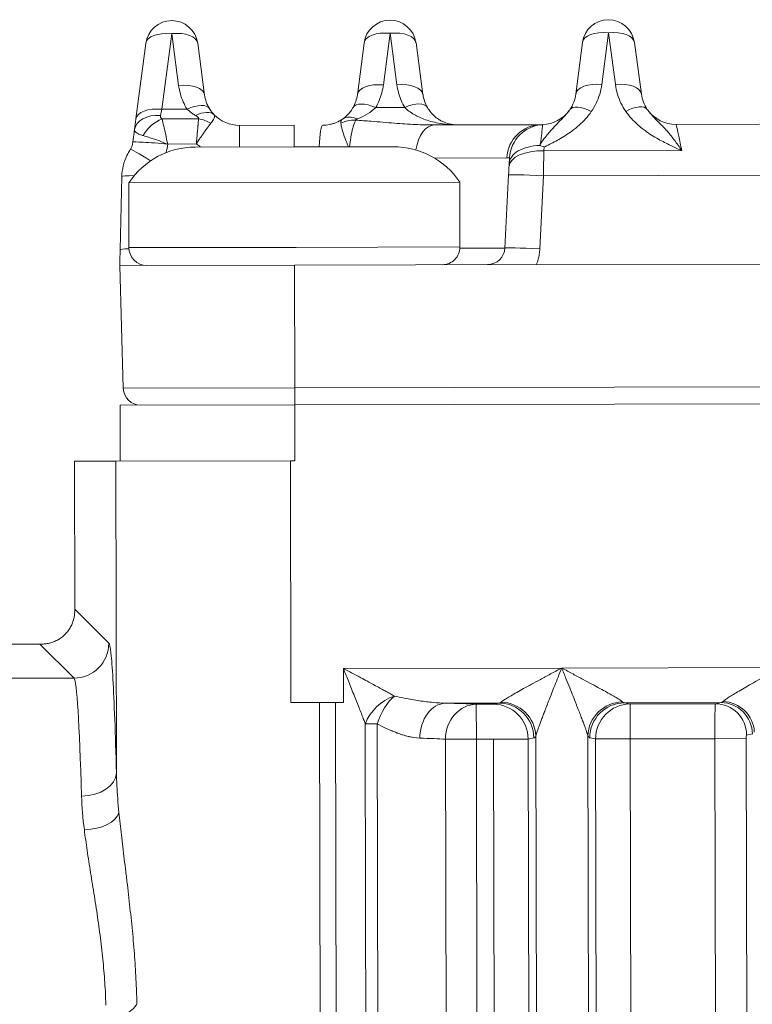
# Model space of a CAD drawing. Header units: inches. Extents: x 1 to 669, y 0 to 417.
# Tile 244 of 256: x 320.657 to 321.44, y 289.222 to 290.275. Entities that reach past the tile are written whole.
import ezdxf

# ---------------------------------------------------------------- set-up
doc = ezdxf.new("R2010")
doc.units = ezdxf.units.IN
doc.header["$LTSCALE"] = 12
doc.header["$MEASUREMENT"] = 0
doc.layers.get('0').update_dxf_attribs({"linetype": 'CONTINUOUS'})
doc.layers.add('X', color=1, linetype='CONTINUOUS')

# ---------------------------------------------------------------- blocks, each defined once
blk = doc.blocks.new('GASTRAIN RIGHT')
at = {"layer": 'X', "lineweight": 0}
for p, q in [((300.2262, 302.8374), (300.2367, 302.9182)), ((300.2367, 302.9182), (300.244, 302.8629)), ((300.4631, 302.8634), (300.4702, 302.9187)), ((300.4702, 302.9187), (300.4776, 302.8634)), ((300.6966, 302.8639), (300.7038, 302.9191)), ((300.7038, 302.9191), (300.7112, 302.8639)), ((300.2089, 302.9078), (300.1984, 302.827)), ((300.2719, 302.8526), (300.2645, 302.9079)), ((300.4425, 302.9082), (300.4353, 302.853)), ((300.5054, 302.8531), (300.498, 302.9084)), ((300.676, 302.9087), (300.6689, 302.8535)), ((300.739, 302.8536), (300.7316, 302.9088)), ((300.2262, 302.8374), (300.2531, 302.8375)), ((300.4549, 302.8392), (300.4859, 302.8393)), ((300.2264, 302.827), (300.2654, 302.8271)), ((300.197, 302.8157), (300.1952, 302.8022)), ((300.309, 302.8202), (300.3677, 302.8203)), ((300.309, 302.8202), (300.309, 302.797)), ((300.3677, 302.7971), (300.3677, 302.8203)), ((300.6319, 302.8209), (300.5179, 302.8207)), ((300.7761, 302.8212), (300.8654, 302.8214)), ((300.2631, 302.8005), (300.2324, 302.8)), ((300.2617, 302.7969), (300.3677, 302.7971)), ((300.3677, 302.7971), (300.4737, 302.7973)), ((300.635, 302.7971), (300.6347, 302.7929)), ((300.7823, 302.7932), (300.6347, 302.7929)), ((300.5951, 302.7854), (300.5177, 302.7852)), ((300.5975, 302.7761), (300.5976, 302.7791)), ((302.3061, 302.7698), (300.6343, 302.7663)), ((300.1834, 302.7654), (300.1815, 302.6872)), ((300.1908, 302.7588), (300.5448, 302.7595)), ((300.1908, 302.7588), (300.1909, 302.6895)), ((300.5448, 302.7595), (300.545, 302.6902)), ((300.597, 302.7672), (300.5931, 302.689)), ((300.6304, 302.6881), (300.6343, 302.7663)), ((300.1909, 302.6895), (300.3698, 302.6898)), ((300.3698, 302.6898), (300.545, 302.6902)), ((300.5931, 302.689), (300.5449, 302.6889)), ((302.3517, 302.675), (300.6267, 302.6714)), ((300.1811, 302.6705), (300.368, 302.6709)), ((300.1811, 302.6705), (300.1848, 302.5392)), ((300.1811, 302.6705), (300.1811, 302.6705)), ((300.6267, 302.6714), (300.368, 302.6709)), ((300.3682, 302.5396), (300.368, 302.6709)), ((304.778, 302.5488), (300.3682, 302.5396)), ((300.1848, 302.5392), (300.3682, 302.5396)), ((300.3683, 302.5214), (300.3682, 302.5396)), ((304.778, 302.5306), (300.3683, 302.5214)), ((300.1814, 302.521), (300.3683, 302.5214)), ((300.1816, 302.4612), (300.1814, 302.521)), ((300.3683, 302.5214), (300.3684, 302.4616)), ((300.1768, 302.4612), (300.1326, 302.4611)), ((300.1326, 302.4611), (300.133, 302.3031)), ((300.1768, 302.4612), (300.3636, 302.4616)), ((300.1775, 302.1278), (300.1768, 302.4612)), ((300.3641, 302.2031), (300.3636, 302.4616)), ((300.1695, 302.2667), (300.133, 302.3031)), ((299.5713, 302.2646), (300.0957, 302.2656)), ((300.0957, 302.2656), (300.1322, 302.2293)), ((300.6538, 302.2401), (300.4203, 302.2396)), ((300.4203, 302.2396), (300.4203, 302.2032)), ((300.6538, 302.2401), (300.8874, 302.2406)), ((299.2602, 302.2274), (300.1322, 302.2293)), ((300.3641, 302.2031), (300.4203, 302.2032)), ((300.3962, 301.4516), (300.3946, 302.2031)), ((300.4119, 302.2032), (300.4135, 301.4517)), ((300.5295, 302.2025), (300.587, 302.2026)), ((300.5808, 302.2014), (300.5624, 302.2013)), ((300.5624, 302.2013), (300.5625, 302.164)), ((300.587, 302.2026), (300.5808, 302.2014)), ((300.7208, 302.2029), (300.8243, 302.2031)), ((300.727, 302.2017), (300.7208, 302.2029)), ((300.8181, 302.2019), (300.727, 302.2017)), ((300.7271, 302.1643), (300.727, 302.2017)), ((300.8243, 302.2031), (300.8181, 302.2019)), ((300.4441, 301.9801), (300.4437, 302.1804)), ((300.4579, 301.4513), (300.4564, 302.1804)), ((300.8577, 302.1696), (300.8515, 302.1683)), ((300.5625, 302.164), (300.5295, 302.1639)), ((300.5295, 302.1639), (300.531, 301.4499)), ((300.5809, 302.164), (300.5625, 302.164)), ((300.5625, 302.164), (300.564, 301.4489)), ((300.6179, 302.1641), (300.5809, 302.164)), ((300.5809, 302.164), (300.5835, 300.9297)), ((300.6241, 302.1653), (300.6179, 302.1641)), ((300.6179, 302.1641), (300.6205, 300.9298)), ((300.6374, 296.8296), (300.6262, 302.1675)), ((300.6929, 296.8297), (300.6818, 302.1676)), ((300.69, 302.1643), (300.6839, 302.1655)), ((300.7003, 297.2705), (300.69, 302.1643)), ((300.7271, 302.1643), (300.69, 302.1643)), ((300.8177, 302.1645), (300.7271, 302.1643)), ((300.7271, 302.1643), (300.7371, 297.35)), ((300.8511, 302.1646), (300.8177, 302.1645)), ((300.8177, 302.1645), (300.8278, 297.3497)), ((300.8511, 302.1646), (300.8611, 297.3498)), ((300.4453, 301.4519), (300.4441, 301.9801))]:
    blk.add_line(p, q, dxfattribs=at)
for centre, radius, start, end in [((300.2367, 302.9042), 0.028, 90.1199, 172.6199), ((300.2367, 302.9042), 0.028, 7.6199, 90.1199), ((300.4702, 302.9046), 0.028, 90.1199, 172.6199), ((300.4702, 302.9046), 0.028, 7.6199, 90.1199), ((300.7038, 302.9051), 0.028, 7.6199, 172.6199), ((300.6318, 302.8583), 0.0374, 272.652, 323.7523), ((300.776, 302.8586), 0.0374, 216.4876, 270.1199), ((300.2619, 302.7115), 0.0854, 90.1199, 146.3709), ((300.4739, 302.7119), 0.0854, 33.8689, 90.1199), ((300.2099, 302.6895), 0.019, 180.1199, 270.1199), ((300.526, 302.6902), 0.019, 270.1199, 0.1199), ((300.2035, 302.5397), 0.0187, 181.6199, 270.1199)]:
    blk.add_arc(centre, radius, start, end, dxfattribs=at)
for centre, major_axis, ratio, start_param, end_param in [((300.2367, 302.9042), (-0.0278, 0.0036), 0.496782, -1.505487, 0), ((300.2367, 302.9042), (0.0278, 0.0037), 0.496782, 0, 1.505487), ((300.4702, 302.9046), (-0.0278, 0.0036), 0.496782, -1.505487, 0), ((300.4702, 302.9046), (0.0278, 0.0037), 0.496782, 0, 1.505487), ((300.7038, 302.9051), (-0.0278, 0.0036), 0.496782, -1.505487, 0), ((300.7038, 302.9051), (0.0278, 0.0037), 0.496782, 0, 1.505487), ((300.4631, 302.8494), (-0.0278, 0.0036), 0.496782, -1.505487, 0), ((300.4776, 302.8494), (0.0278, 0.0037), 0.496782, 0, 1.505487), ((300.6967, 302.8499), (-0.0278, 0.0036), 0.496782, -1.505487, 0.000002), ((300.2531, 302.8235), (0.0239, 0.0146), 0.442209, -0.000018, 1.307601), ((300.3943, 302.8601), (-0.0695, 0.0023), 0.571092, 2.216897, 2.647786), ((300.6855, 302.821), (-0.023, 0.016), 0.428187, -1.281229, -0.000007), ((300.2028, 302.8604), (-0.0087, -0.0673), 0.000672, -1.050972, -0.843334), ((300.2655, 302.8057), (-0.0262, 0.01), 0.741827, -1.795809, -1.292456), ((300.3984, 302.783), (-0.0001, 0.0374), 0.114594, 0.000002, 1.182945), ((300.632, 302.7835), (-0.0001, 0.0374), 0.98767, -0.000003, 1.518436), ((300.6353, 302.7836), (-0.032, -0.0193), 1, -2.067377, -0.593157), ((300.2238, 302.7742), (-0.0314, 0.0203), 0.043908, -1.229392, 0.00002), ((300.6348, 302.7742), (-0.0373, 0.0019), 0.499486, -1.544627, -0.000129), ((300.6356, 302.7763), (-0.0387, 0.0202), 0.427006, -1.336071, -1.221858), ((300.6343, 302.7648), (-0.0008, -0.056), 0.000525, -2.094306, -1.59688), ((300.2394, 302.764), (-0.0561, 0), 0.999848, -0.44141, -0.023091), ((300.597, 302.7667), (-0.0009, -0.0187), 0.001171, -1.831797, -1.596472), ((300.2208, 302.7645), (-0.0374, 0.0009), 0.052318, -0.865899, 0), ((300.2189, 302.6863), (-0.0374, 0.0009), 0.052318, -0.724817, 0), ((300.6304, 302.6872), (-0.0373, 0.0019), 0.026141, -1.569426, 0), ((300.1143, 302.2844), (-0.0416, -0.0099), 0.3822, -5.265415, -5.169894), ((300.3641, 302.1982), (-0.1868, -0.0004), 0.026177, -1.734845, -1.570797), ((300.4007, 302.2041), (0.0374, 0.0001), 0.026177, -1.734843, -1.266199), ((300.4203, 302.2025), (-0.028, -0.0001), 0.026169, -1.570794, -1.266211), ((300.3639, 302.1982), (-0.2245, -0.0005), 0.026217, -2.656138, -2.400365), ((300.587, 302.1653), (-0.0074, 0.0366), 0.991111, -1.765433, -0.198062), ((300.5891, 302.1674), (-0.033, 0.0175), 0.96313, -2.635144, -1.095538), ((300.7209, 302.1655), (0.0072, 0.0367), 0.991111, 0.198055, 1.765434), ((300.8182, 302.1683), (-0.0066, 0.033), 0.991111, -1.765434, -0.198055), ((300.8264, 302.1716), (-0.0299, 0.0155), 0.961737, -2.645113, -1.106254), ((300.4749, 302.1802), (-0.0374, 0.0001), 0.005121, -1.054392, -0.58596)]:
    blk.add_ellipse(centre, major_axis=major_axis, ratio=ratio, start_param=start_param, end_param=end_param, dxfattribs=at)
at = {"layer": 'X', "lineweight": 0, "extrusion": (-2.25813e-16, -4.72406e-19, -1)}
blk.add_ellipse((300.2441, 302.8489), major_axis=(0.0278, 0.0037), ratio=0.496782, start_param=-1.505487, end_param=0, dxfattribs=at)
at = {"layer": 'X', "lineweight": 0, "extrusion": (-2.25813e-16, -4.72408e-19, -1)}
blk.add_ellipse((300.7112, 302.8499), major_axis=(0.0278, 0.0037), ratio=0.496782, start_param=-1.505487, end_param=-0.000004, dxfattribs=at)
at = {"layer": 'X', "lineweight": 0, "extrusion": (-2.22769e-16, -1.45036e-18, -1)}
blk.add_ellipse((300.5427, 302.858), major_axis=(-0.0369, 0.0071), ratio=0.994225, start_param=-0.714168, end_param=-0.322233, dxfattribs=at)
at = {"layer": 'X', "lineweight": 0, "extrusion": (-2.22864e-16, -1.25262e-18, -1)}
blk.add_ellipse((300.3091, 302.8575), major_axis=(-0.037, 0.0065), ratio=0.994909, start_param=-0.71914, end_param=-0.303808, dxfattribs=at)
at = {"layer": 'X', "lineweight": 0, "extrusion": (-2.22849e-16, 1.58434e-19, -1)}
blk.add_ellipse((300.3979, 302.8577), major_axis=(-0.0374, -0.0042), ratio=0.993674, start_param=-2.90302, end_param=-2.511503, dxfattribs=at)
at = {"layer": 'X', "lineweight": 0, "extrusion": (-1.67543e-16, 9.62696e-17, -1)}
blk.add_ellipse((300.4549, 302.8252), major_axis=(-0.0243, 0.014), ratio=0.447219, start_param=0.000006, end_param=1.318173, dxfattribs=at)
at = {"layer": 'X', "lineweight": 0, "extrusion": (-2.07589e-16, -4.5602e-19, -1)}
blk.add_ellipse((300.4859, 302.8253), major_axis=(0.0242, 0.0141), ratio=0.447203, start_param=-1.318167, end_param=0.000007, dxfattribs=at)
at = {"layer": 'X', "lineweight": 0, "extrusion": (-2.19181e-16, 2.83891e-17, -1)}
blk.add_ellipse((300.2262, 302.8234), major_axis=(-0.0278, 0.0036), ratio=0.496782, start_param=-0.000001, end_param=1.505487, dxfattribs=at)
at = {"layer": 'X', "lineweight": 0, "extrusion": (0, 0, -1)}
for centre, major_axis, ratio, start_param, end_param in [((300.2305, 302.8567), (0.0088, 0.0392), 0.000011, -2.289993, -2.083478), ((300.597, 302.7667), (0.0009, 0.0187), 0.001176, -1.310405, -1.049079), ((300.1143, 302.2844), (0.0097, 0.0416), 0.3822, -5.265415, -5.169894), ((300.1327, 301.8631), (-0.0008, 0.3662), 0.028857, 0.026173, 0.856233), ((300.7205, 302.223), (-0.0006, 0.0201), 0.35619, -3.095959, -2.801803), ((300.6237, 302.2411), (0.0002, -0.0758), 0.130502, -0.239802, -0.025589), ((300.684, 302.2413), (0.0002, -0.0758), 0.130526, 0.025672, 0.239795)]:
    blk.add_ellipse(centre, major_axis=major_axis, ratio=ratio, start_param=start_param, end_param=end_param, dxfattribs=at)
at = {"layer": 'X', "lineweight": 0, "extrusion": (-2.16817e-16, -4.15371e-19, -1)}
blk.add_ellipse((300.7224, 302.8211), major_axis=(0.023, 0.0161), ratio=0.428191, start_param=-1.280989, end_param=-0.000024, dxfattribs=at)
at = {"layer": 'X', "lineweight": 0, "extrusion": (-2.19184e-16, 2.83795e-17, -1)}
blk.add_ellipse((300.2248, 302.8121), major_axis=(-0.0278, 0.0036), ratio=0.665025, start_param=-0.000033, end_param=1.48346, dxfattribs=at)
at = {"layer": 'X', "lineweight": 0, "extrusion": (-1.79965e-16, -5.0028e-17, -1)}
blk.add_ellipse((300.2264, 302.8056), major_axis=(0.0205, 0.0191), ratio=0.655763, start_param=-2.027007, end_param=-1.023213, dxfattribs=at)
at = {"layer": 'X', "lineweight": 0, "extrusion": (-2.24584e-16, -3.90809e-18, -1)}
blk.add_ellipse((300.4334, 302.8018), major_axis=(0.0275, -0.0056), ratio=0.851805, start_param=-2.346317, end_param=-1.745127, dxfattribs=at)
at = {"layer": 'X', "lineweight": 0, "extrusion": (-2.31447e-16, -5.87539e-18, -1)}
blk.add_ellipse((300.4352, 302.8038), major_axis=(-0.0158, 0.0231), ratio=0.63699, start_param=-0.000084, end_param=0.818788, dxfattribs=at)
at = {"layer": 'X', "lineweight": 0, "extrusion": (-1.81943e-16, -1.84186e-17, -1)}
blk.add_ellipse((300.518, 302.7833), major_axis=(-0.0001, 0.0374), ratio=0.56169, start_param=-1.281817, end_param=-0.000002, dxfattribs=at)
at = {"layer": 'X', "lineweight": 0, "extrusion": (-2.22932e-16, 5.58606e-18, -1)}
blk.add_ellipse((300.1763, 302.8046), major_axis=(0.0191, 0), ratio=0.98789, start_param=0.125273, end_param=0.566538, dxfattribs=at)
at = {"layer": 'X', "lineweight": 0, "extrusion": (-2.22296e-16, 1.11705e-17, -1)}
blk.add_ellipse((300.6343, 302.7653), major_axis=(-0.0373, 0.0019), ratio=0.026141, start_param=-0.000002, end_param=1.569474, dxfattribs=at)
at = {"layer": 'X', "lineweight": 0, "extrusion": (-2.22571e-16, -5.61085e-18, -1)}
blk.add_ellipse((300.5744, 302.69), major_axis=(-0.0125, 0.0139), ratio=0.999854, start_param=-3.932042, end_param=-2.413913, dxfattribs=at)
at = {"layer": 'X', "lineweight": 0, "extrusion": (-2.22858e-16, 8.09854e-32, -1)}
blk.add_ellipse((300.5744, 302.69), major_axis=(0, -0.0187), ratio=0.000026, start_param=0, end_param=0.000105, dxfattribs=at)
at = {"layer": 'X', "lineweight": 0, "extrusion": (-2.23468e-16, -3.25723e-19, -1)}
blk.add_ellipse((300.1321, 302.2666), major_axis=(-0.0249, -0.0278), ratio=0.999386, start_param=-2.302919, end_param=-0.73283, dxfattribs=at)
at = {"layer": 'X', "lineweight": 0, "extrusion": (-2.22771e-16, -3.18872e-17, -1)}
blk.add_ellipse((300.4749, 302.1805), major_axis=(0.0282, 0.0245), ratio=0.701954, start_param=-2.252746, end_param=-1.02522, dxfattribs=at)
at = {"layer": 'X', "lineweight": 0, "extrusion": (-3.76287e-16, 4.87586e-17, -1)}
blk.add_ellipse((300.4749, 302.1805), major_axis=(0.0149, 0.0343), ratio=0.461494, start_param=-1.769489, end_param=-0.756635, dxfattribs=at)
at = {"layer": 'X', "lineweight": 0, "extrusion": (-2.51758e-16, -1.58427e-19, -1)}
blk.add_ellipse((300.5296, 302.1651), major_axis=(0.001, 0.0374), ratio=0.737389, start_param=-1.591787, end_param=-0.038651, dxfattribs=at)
at = {"layer": 'X', "lineweight": 0, "extrusion": (-2.09937e-16, -1.07181e-18, -1)}
blk.add_ellipse((300.5625, 302.164), major_axis=(0.0018, 0.0373), ratio=0.884195, start_param=-1.614657, end_param=-0.056078, dxfattribs=at)
at = {"layer": 'X', "lineweight": 0, "extrusion": (-2.34097e-16, -4.89737e-19, -1)}
blk.add_ellipse((300.5809, 302.164), major_axis=(-0.0074, 0.0366), ratio=0.991111, start_param=0.198055, end_param=1.765434, dxfattribs=at)
at = {"layer": 'X', "lineweight": 0, "extrusion": (-4.29966e-18, 1.08322e-17, -1)}
blk.add_ellipse((300.5872, 302.2226), major_axis=(0.0005, 0.02), ratio=0.357206, start_param=-3.48294, end_param=-3.187599, dxfattribs=at)
at = {"layer": 'X', "lineweight": 0, "extrusion": (-2.34114e-16, 6.97372e-18, -1)}
blk.add_ellipse((300.7188, 302.1677), major_axis=(0.0329, 0.0177), ratio=0.963131, start_param=-2.63504, end_param=-1.09547, dxfattribs=at)
at = {"layer": 'X', "lineweight": 0, "extrusion": (-2.341e-16, 3.03547e-19, -1)}
blk.add_ellipse((300.7271, 302.1643), major_axis=(0.0072, 0.0367), ratio=0.991111, start_param=-1.765434, end_param=-0.198055, dxfattribs=at)
at = {"layer": 'X', "lineweight": 0, "extrusion": (2.54248e-22, 4.64632e-19, -1)}
blk.add_ellipse((300.8182, 302.1645), major_axis=(-0.0001, 0.0374), ratio=0.013159, start_param=-1.570762, end_param=-0.026137, dxfattribs=at)
at = {"layer": 'X', "lineweight": 0, "extrusion": (-4.6068e-18, 1.08855e-17, -1)}
blk.add_ellipse((300.8245, 302.223), major_axis=(0.0005, 0.0199), ratio=0.340201, start_param=-3.490943, end_param=-3.186733, dxfattribs=at)
at = {"layer": 'X', "lineweight": 0, "extrusion": (-2.34097e-16, -4.88451e-19, -1)}
blk.add_ellipse((300.8244, 302.1695), major_axis=(-0.0066, 0.033), ratio=0.991111, start_param=0.19806, end_param=1.765434, dxfattribs=at)
at = {"layer": 'X', "lineweight": 0, "extrusion": (-2.10345e-16, 2.95404e-16, -1)}
blk.add_ellipse((300.3641, 302.1609), major_axis=(0.1869, 0.0004), ratio=0.031327, start_param=-0.741247, end_param=-0.485311, dxfattribs=at)
at = {"layer": 'X', "lineweight": 0, "extrusion": (-4.40096e-20, 9.06566e-19, -1)}
blk.add_ellipse((300.8516, 302.1646), major_axis=(-0.00001, 0.00374), ratio=0.131633, start_param=-1.570848, end_param=-0.026097, dxfattribs=at)
at = {"layer": 'X', "lineweight": 0, "extrusion": (-2.2058e-16, 6.16397e-18, -1)}
blk.add_ellipse((300.1401, 302.1277), major_axis=(0.0374, 0.0009), ratio=0.65648, start_param=0.034693, end_param=1.585729, dxfattribs=at)
at = {"layer": 'X', "lineweight": 0, "extrusion": (-2.30651e-16, 5.78967e-17, -1)}
blk.add_ellipse((300.1432, 302.0881), major_axis=(0.0374, 0.0007), ratio=0.558177, start_param=0.150713, end_param=1.58061, dxfattribs=at)
at = {"layer": 'X', "lineweight": 0}
for points in [[(300.6966, 302.8639), (300.6962, 302.8604), (300.6947, 302.8535), (300.691, 302.8438), (300.6875, 302.8379), (300.6855, 302.835)], [(300.7112, 302.8639), (300.7117, 302.8603), (300.7132, 302.8535), (300.717, 302.8438), (300.7204, 302.8379), (300.7224, 302.8351)], [(300.2531, 302.8375), (300.2515, 302.84), (300.2487, 302.8454), (300.2457, 302.8539), (300.2445, 302.8599), (300.244, 302.8629)], [(300.4631, 302.8634), (300.4627, 302.8605), (300.4616, 302.8548), (300.4588, 302.8468), (300.4563, 302.8417), (300.4549, 302.8392)], [(300.4776, 302.8634), (300.478, 302.8605), (300.4791, 302.8548), (300.4819, 302.8468), (300.4844, 302.8417), (300.4859, 302.8393)], [(300.6689, 302.8535), (300.6681, 302.8477), (300.6659, 302.8419), (300.6626, 302.8371)], [(300.7453, 302.8373), (300.742, 302.8421), (300.7398, 302.8478), (300.739, 302.8536)], [(300.2822, 302.8314), (300.2785, 302.8352), (300.27, 302.8348), (300.2622, 302.8307)], [(300.4238, 302.8305), (300.4251, 302.8317), (300.4264, 302.8331), (300.4276, 302.8346)], [(300.5101, 302.8393), (300.511, 302.8378), (300.512, 302.8363), (300.5131, 302.835)], [(300.309, 302.8202), (300.2993, 302.8202), (300.2889, 302.8245), (300.2822, 302.8314)], [(300.4199, 302.8273), (300.4197, 302.8272), (300.4195, 302.8271), (300.4193, 302.8269)], [(300.4199, 302.8273), (300.4205, 302.8278), (300.4211, 302.8282), (300.4218, 302.8287)], [(300.5335, 302.8218), (300.5362, 302.8211), (300.539, 302.8208), (300.5418, 302.8207)], [(300.5418, 302.8207), (300.5421, 302.8207), (300.5423, 302.8207), (300.5425, 302.8207)], [(300.6312, 302.8007), (300.6317, 302.8049), (300.6325, 302.8123), (300.6333, 302.8193), (300.6335, 302.8209), (300.6335, 302.8209)], [(300.6335, 302.8209), (300.6335, 302.8209), (300.6334, 302.8209), (300.6329, 302.8209), (300.6322, 302.8209), (300.6319, 302.8209)], [(300.2061, 302.8092), (300.2084, 302.8086), (300.2135, 302.8069), (300.2227, 302.8041), (300.2291, 302.8012), (300.2324, 302.8)], [(300.2681, 302.7969), (300.2664, 302.798), (300.2647, 302.7992), (300.2631, 302.8005)], [(300.1888, 302.788), (300.1898, 302.7902), (300.191, 302.7924), (300.1924, 302.7945)], [(300.1815, 302.6872), (300.1815, 302.6854), (300.1814, 302.6817), (300.1812, 302.6761), (300.1812, 302.6723), (300.1811, 302.6705)], [(300.6304, 302.6881), (300.6303, 302.6863), (300.6299, 302.6826), (300.6289, 302.677), (300.6275, 302.6733), (300.6267, 302.6714)], [(300.3636, 302.4616), (300.3644, 302.4616), (300.366, 302.4616), (300.3676, 302.4616), (300.3684, 302.4616)], [(300.1775, 302.1278), (300.177, 302.1491), (300.1758, 302.1871), (300.1738, 302.2309), (300.1717, 302.2587), (300.1702, 302.2659), (300.1695, 302.2667)], [(300.502, 302.1651), (300.502, 302.1651), (300.502, 302.1651), (300.502, 302.1651)], [(300.1402, 302.1032), (300.1405, 302.0917), (300.1416, 302.0797), (300.1432, 302.0672)]]:
    blk.add_open_spline(points, degree=3, dxfattribs=at)
for points, knots in [([(300.2622, 302.8307), (300.261, 302.8313), (300.26, 302.832), (300.2579, 302.8334), (300.2569, 302.8342), (300.2549, 302.8358), (300.254, 302.8366), (300.2531, 302.8375)], [0, 0, 0, 0, 0.3333333, 0.3333333, 0.6666667, 0.6666667, 1, 1, 1, 1]), ([(300.2822, 302.8314), (300.2805, 302.8332), (300.2789, 302.8352), (300.2774, 302.8375), (300.2773, 302.8377), (300.2771, 302.8379), (300.277, 302.8381)], [0, 0, 0, 0, 0.9192424, 0.9192424, 0.9192424, 1, 1, 1, 1]), ([(300.4306, 302.8392), (300.4301, 302.8382), (300.4295, 302.8372), (300.4284, 302.8358), (300.428, 302.8352), (300.4276, 302.8346)], [0, 0, 0, 0, 0.1931939, 0.1931939, 0.3193533, 0.3193533, 0.3193533, 0.3193533]), ([(300.4859, 302.8393), (300.4868, 302.8383), (300.4878, 302.8374), (300.4906, 302.8351), (300.4925, 302.8338), (300.4963, 302.8315), (300.4982, 302.8305), (300.5021, 302.8286), (300.5042, 302.8277), (300.5088, 302.826), (300.5112, 302.8252), (300.5163, 302.8237), (300.5191, 302.8231), (300.5251, 302.822), (300.5284, 302.8215), (300.5339, 302.821), (300.5362, 302.8208), (300.5399, 302.8207), (300.5412, 302.8207), (300.5425, 302.8207)], [0, 0, 0, 0, 0.064483, 0.064483, 0.174091, 0.174091, 0.277679, 0.277679, 0.3889, 0.3889, 0.513039, 0.513039, 0.65446, 0.65446, 0.816438, 0.816438, 0.932193, 0.932193, 1, 1, 1, 1]), ([(300.5131, 302.835), (300.5159, 302.8314), (300.5189, 302.8288), (300.5232, 302.826), (300.5244, 302.8253), (300.5256, 302.8247)], [0, 0, 0, 0, 0.01976867, 0.01976867, 0.0272003, 0.0272003, 0.0272003, 0.0272003]), ([(300.6625, 302.837), (300.6615, 302.8355), (300.6603, 302.8339), (300.6586, 302.832), (300.6582, 302.8315), (300.6561, 302.8291), (300.6541, 302.8271), (300.6515, 302.8245), (300.651, 302.824), (300.6489, 302.8218), (300.6472, 302.82), (300.6443, 302.8169), (300.6431, 302.8157), (300.6408, 302.813), (300.6396, 302.8116), (300.6368, 302.8083), (300.6352, 302.8062), (300.6328, 302.803), (300.632, 302.8019), (300.6312, 302.8007)], [0.0000028, 0.0000028, 0.0000028, 0.0000028, 0.1573112, 0.1573112, 0.2000022, 0.2000022, 0.4000017, 0.4000017, 0.4465527, 0.4465527, 0.6000011, 0.6000011, 0.7007935, 0.7007935, 0.8000006, 0.8000006, 0.9335451, 0.9335451, 1, 1, 1, 1]), ([(300.635, 302.7971), (300.6359, 302.7975), (300.6368, 302.7979), (300.6421, 302.8005), (300.6465, 302.8027), (300.6557, 302.8079), (300.6605, 302.811), (300.6702, 302.8182), (300.6751, 302.8225), (300.6816, 302.8297), (300.6837, 302.8323), (300.6855, 302.835)], [0, 0, 0, 0, 0.046457, 0.046457, 0.27401, 0.27401, 0.533892, 0.533892, 0.838041, 0.838041, 1, 1, 1, 1]), ([(300.7224, 302.8351), (300.7242, 302.8325), (300.7262, 302.83), (300.7305, 302.8253), (300.7327, 302.823), (300.7376, 302.8187), (300.7402, 302.8166), (300.7475, 302.8112), (300.7523, 302.8082), (300.7616, 302.803), (300.766, 302.8008), (300.7743, 302.7968), (300.7783, 302.795), (300.7823, 302.7932)], [0, 0, 0, 0, 0.1349395, 0.1349395, 0.2668897, 0.2668897, 0.4037157, 0.4037157, 0.63045, 0.63045, 0.8266949, 0.8266949, 1, 1, 1, 1]), ([(300.7823, 302.7932), (300.7797, 302.7972), (300.777, 302.8009), (300.7744, 302.8043), (300.7742, 302.8046), (300.774, 302.8049), (300.7738, 302.8052), (300.7712, 302.8086), (300.7686, 302.8117), (300.7661, 302.8146), (300.7659, 302.8148), (300.7657, 302.815), (300.7655, 302.8152), (300.7628, 302.8183), (300.7601, 302.8209), (300.7576, 302.8235), (300.7576, 302.8236), (300.7575, 302.8236), (300.7574, 302.8237), (300.755, 302.8261), (300.7527, 302.8284), (300.7507, 302.8306), (300.7501, 302.8313), (300.7494, 302.832), (300.7488, 302.8327), (300.7476, 302.8342), (300.7464, 302.8357), (300.7454, 302.8372)], [0, 0, 0, 0, 0.1843543, 0.1843543, 0.1843543, 0.2, 0.2, 0.2, 0.3854937, 0.3854937, 0.3854937, 0.4, 0.4, 0.4, 0.6, 0.6, 0.6, 0.6077365, 0.6077365, 0.6077365, 0.8, 0.8, 0.8, 0.8646136, 0.8646136, 0.8646136, 1, 1, 1, 1]), ([(300.2264, 302.827), (300.2259, 302.8274), (300.2255, 302.8277), (300.2252, 302.8281), (300.2249, 302.8285), (300.2247, 302.8289), (300.2247, 302.8293), (300.2246, 302.8298), (300.2246, 302.8303), (300.2247, 302.8308)], [0, 0, 0, 0, 0.333333, 0.333333, 0.333333, 0.666667, 0.666667, 0.666667, 1, 1, 1, 1]), ([(300.2324, 302.8), (300.2316, 302.8034), (300.2309, 302.8071), (300.2302, 302.8104), (300.2295, 302.8137), (300.2288, 302.8167), (300.2281, 302.8195), (300.2275, 302.8223), (300.2269, 302.8248), (300.2264, 302.827)], [0.0000033, 0.0000033, 0.0000033, 0.0000033, 0.3333355, 0.3333355, 0.3333355, 0.6666678, 0.6666678, 0.6666678, 1, 1, 1, 1]), ([(300.2622, 302.8307), (300.2625, 302.8304), (300.2629, 302.8302), (300.2633, 302.83), (300.2636, 302.8298), (300.2639, 302.8296), (300.2641, 302.8294), (300.2644, 302.8292), (300.2646, 302.829), (300.2648, 302.8288), (300.265, 302.8286), (300.2652, 302.8284), (300.2653, 302.8282), (300.2654, 302.828), (300.2655, 302.8278), (300.2655, 302.8276), (300.2656, 302.8275), (300.2655, 302.8273), (300.2654, 302.8271)], [0, 0, 0, 0, 0.1666667, 0.1666667, 0.1666667, 0.3333333, 0.3333333, 0.3333333, 0.5, 0.5, 0.5, 0.6666667, 0.6666667, 0.6666667, 0.8333333, 0.8333333, 0.8333333, 1, 1, 1, 1]), ([(300.2631, 302.8005), (300.2632, 302.8021), (300.2633, 302.8037), (300.2636, 302.8068), (300.2637, 302.8082), (300.2639, 302.8099), (300.2639, 302.8102), (300.264, 302.8115), (300.2641, 302.8125), (300.2643, 302.8147), (300.2644, 302.816), (300.2646, 302.818), (300.2646, 302.8188), (300.2647, 302.8199), (300.2648, 302.8202), (300.2649, 302.8216), (300.265, 302.8226), (300.2652, 302.8246), (300.2653, 302.8255), (300.2654, 302.8266), (300.2654, 302.8269), (300.2654, 302.8271)], [0, 0, 0, 0, 0.15872, 0.15872, 0.301693, 0.301693, 0.333333, 0.333333, 0.438669, 0.438669, 0.57232, 0.57232, 0.666667, 0.666667, 0.703732, 0.703732, 0.833982, 0.833982, 0.96401, 0.96401, 1, 1, 1, 1]), ([(300.2631, 302.8005), (300.2639, 302.8019), (300.2648, 302.8032), (300.2657, 302.8046), (300.2665, 302.8058), (300.2673, 302.8069), (300.2681, 302.8081), (300.2683, 302.8083), (300.2685, 302.8086), (300.2686, 302.8088), (300.2692, 302.8097), (300.2698, 302.8105), (300.2704, 302.8113), (300.2711, 302.8124), (300.2718, 302.8134), (300.2725, 302.8143), (300.273, 302.815), (300.2735, 302.8157), (300.2739, 302.8163), (300.2741, 302.8166), (300.2743, 302.8168), (300.2745, 302.8171), (300.2751, 302.8179), (300.2758, 302.8188), (300.2764, 302.8196), (300.277, 302.8204), (300.2775, 302.8211), (300.2781, 302.8218), (300.2782, 302.822), (300.2784, 302.8222), (300.2785, 302.8224)], [0, 0, 0, 0, 0.1595718, 0.1595718, 0.1595718, 0.3017456, 0.3017456, 0.3017456, 0.3333333, 0.3333333, 0.3333333, 0.4385552, 0.4385552, 0.4385552, 0.5724108, 0.5724108, 0.5724108, 0.6666667, 0.6666667, 0.6666667, 0.7036728, 0.7036728, 0.7036728, 0.8333978, 0.8333978, 0.8333978, 0.9636292, 0.9636292, 0.9636292, 1, 1, 1, 1]), ([(300.2785, 302.8224), (300.2796, 302.8237), (300.2805, 302.8251), (300.2812, 302.8263), (300.2819, 302.8275), (300.2824, 302.8286), (300.2826, 302.8295), (300.2828, 302.8303), (300.2826, 302.831), (300.2822, 302.8314)], [0, 0, 0, 0, 0.333333, 0.333333, 0.333333, 0.666667, 0.666667, 0.666667, 1, 1, 1, 1]), ([(300.4193, 302.8269), (300.4172, 302.8255), (300.415, 302.8243), (300.4116, 302.8229), (300.4104, 302.8224), (300.4081, 302.8217), (300.4068, 302.8214), (300.4031, 302.8206), (300.4007, 302.8204), (300.3983, 302.8204)], [0, 0, 0, 0, 0.333333, 0.333333, 0.49426, 0.49426, 0.666667, 0.666667, 1, 1, 1, 1]), ([(300.4193, 302.8269), (300.4192, 302.8268), (300.4191, 302.8267), (300.4189, 302.8266), (300.4187, 302.8264), (300.4185, 302.8262), (300.4183, 302.8259), (300.4183, 302.8259), (300.4183, 302.8258), (300.4183, 302.8258), (300.4181, 302.8255), (300.4179, 302.8252), (300.4178, 302.8248), (300.4178, 302.8247), (300.4178, 302.8245), (300.4177, 302.8244), (300.4177, 302.8241), (300.4177, 302.8238), (300.4176, 302.8236), (300.4176, 302.8232), (300.4176, 302.8228), (300.4176, 302.8225)], [0, 0, 0, 0, 0.119126, 0.119126, 0.119126, 0.333333, 0.333333, 0.333333, 0.359289, 0.359289, 0.359289, 0.586031, 0.586031, 0.586031, 0.666667, 0.666667, 0.666667, 0.816212, 0.816212, 0.816212, 1, 1, 1, 1]), ([(300.4176, 302.8225), (300.4177, 302.8207), (300.4182, 302.8183), (300.419, 302.8155), (300.4198, 302.8127), (300.4209, 302.8095), (300.4222, 302.8061), (300.4233, 302.8033), (300.4245, 302.8002), (300.4258, 302.7972)], [0, 0, 0, 0, 0.3333333, 0.3333333, 0.3333333, 0.6666667, 0.6666667, 0.6666667, 0.9424706, 0.9424706, 0.9424706, 0.9424706]), ([(300.4238, 302.8305), (300.4238, 302.8305), (300.4238, 302.8305), (300.4233, 302.8301), (300.4229, 302.8297), (300.4222, 302.8291), (300.422, 302.8289), (300.4218, 302.8287)], [0.6645557, 0.6645557, 0.6645557, 0.6645557, 0.6666667, 0.6666667, 0.7710242, 0.7710242, 0.8246946, 0.8246946, 0.8246946, 0.8246946]), ([(300.4334, 302.8258), (300.4333, 302.8256), (300.4332, 302.8254), (300.4331, 302.8252), (300.4321, 302.8232), (300.4313, 302.8209), (300.4306, 302.8181), (300.4305, 302.8178), (300.4304, 302.8175), (300.4303, 302.8172), (300.4295, 302.8143), (300.4288, 302.8111), (300.4282, 302.8076), (300.4282, 302.8073), (300.4281, 302.8071), (300.4281, 302.8069), (300.4276, 302.8038), (300.4272, 302.8006), (300.4269, 302.7972)], [0, 0, 0, 0, 0.0361574, 0.0361574, 0.0361574, 0.3333333, 0.3333333, 0.3333333, 0.3639402, 0.3639402, 0.3639402, 0.6666667, 0.6666667, 0.6666667, 0.6857847, 0.6857847, 0.6857847, 0.9505229, 0.9505229, 0.9505229, 0.9505229]), ([(300.4334, 302.8258), (300.4335, 302.826), (300.4336, 302.8261), (300.4337, 302.8262), (300.4339, 302.8264), (300.4341, 302.8265), (300.4343, 302.8266), (300.4346, 302.8267), (300.4348, 302.8269), (300.4351, 302.827)], [0, 0, 0, 0, 0.3333333, 0.3333333, 0.3333333, 0.6666666, 0.6666666, 0.6666666, 1, 1, 1, 1]), ([(300.5179, 302.8207), (300.5111, 302.8206), (300.5043, 302.8208), (300.4899, 302.8215), (300.4825, 302.822), (300.4667, 302.8232), (300.4584, 302.8239), (300.4445, 302.825), (300.439, 302.8254), (300.4334, 302.8258)], [0, 0, 0, 0, 0.2480173, 0.2480173, 0.5131098, 0.5131098, 0.8054656, 0.8054656, 1, 1, 1, 1]), ([(300.5256, 302.8247), (300.5259, 302.8246), (300.5284, 302.8234), (300.531, 302.8224), (300.5335, 302.8218)], [0.5715299, 0.5715299, 0.5715299, 0.5715299, 0.6, 0.7851312, 0.7851312, 0.7851312, 0.7851312]), ([(300.197, 302.8157), (300.1969, 302.8154), (300.1969, 302.8151), (300.1971, 302.8143), (300.1974, 302.8138), (300.1983, 302.8129), (300.1989, 302.8124), (300.2, 302.8117), (300.2005, 302.8114), (300.2013, 302.811), (300.2016, 302.8109), (300.2027, 302.8104), (300.2037, 302.81), (300.2051, 302.8096), (300.2056, 302.8094), (300.2061, 302.8092)], [0, 0, 0, 0, 0.120826, 0.120826, 0.333333, 0.333333, 0.54737, 0.54737, 0.666667, 0.666667, 0.738562, 0.738562, 0.915437, 0.915437, 1, 1, 1, 1]), ([(300.7823, 302.7932), (300.7811, 302.7988), (300.7799, 302.8041), (300.779, 302.8085), (300.7775, 302.8152), (300.7765, 302.8196), (300.7762, 302.8208), (300.7761, 302.8211), (300.7761, 302.8212), (300.7761, 302.8212)], [0, 0, 0, 0, 0.3497874, 0.3497874, 0.3497874, 0.8827987, 0.8827987, 0.8827987, 1, 1, 1, 1]), ([(300.1952, 302.8022), (300.1953, 302.8027), (300.1992, 302.8025), (300.2062, 302.8022), (300.2131, 302.8018), (300.2229, 302.8012), (300.2324, 302.8)], [0, 0, 0, 0, 0.5, 0.5, 0.5, 1, 1, 1, 1]), ([(300.6312, 302.8007), (300.6311, 302.8005), (300.631, 302.8003), (300.6309, 302.7998), (300.6308, 302.7996), (300.6306, 302.7992), (300.6305, 302.7989), (300.6304, 302.7987)], [0, 0, 0, 0, 0.333333, 0.333333, 0.666667, 0.666667, 1, 1, 1, 1]), ([(300.2324, 302.8), (300.232, 302.7972), (300.2314, 302.7939), (300.2305, 302.791), (300.2305, 302.7909)], [0, 0, 0, 0, 0.3333333, 0.3451118, 0.3451118, 0.3451118, 0.3451118]), ([(300.6304, 302.7987), (300.626, 302.7986), (300.6217, 302.798), (300.6178, 302.797), (300.6139, 302.796), (300.6103, 302.7946), (300.6074, 302.7928), (300.6044, 302.7911), (300.602, 302.789), (300.6003, 302.7867), (300.5987, 302.7843), (300.5977, 302.7818), (300.5976, 302.7791)], [0, 0, 0, 0, 0.25, 0.25, 0.25, 0.5, 0.5, 0.5, 0.75, 0.75, 0.75, 1, 1, 1, 1]), ([(300.5979, 302.7855), (300.5979, 302.7855), (300.5973, 302.7854), (300.5958, 302.7854), (300.5954, 302.7854), (300.5951, 302.7854)], [0.0000391, 0.0000391, 0.0000391, 0.0000391, 0.8129461, 0.8129461, 1, 1, 1, 1]), ([(300.5979, 302.7855), (300.5979, 302.7855), (300.5979, 302.7855), (300.5979, 302.7854), (300.5979, 302.7853), (300.5979, 302.785), (300.5979, 302.7846), (300.5979, 302.7841), (300.5978, 302.7834), (300.5978, 302.7825), (300.5977, 302.7815), (300.5977, 302.7804), (300.5976, 302.7791)], [0, 0, 0, 0, 0.099266, 0.099266, 0.099266, 0.369394, 0.369394, 0.369394, 0.671426, 0.671426, 0.671426, 1, 1, 1, 1]), ([(300.1329, 302.2994), (300.1328, 302.2981), (300.1327, 302.2967), (300.1324, 302.2953), (300.1322, 302.2938), (300.1319, 302.2924), (300.1314, 302.2909), (300.131, 302.2893), (300.1304, 302.2878), (300.1297, 302.2863), (300.129, 302.2848), (300.1282, 302.2834), (300.1273, 302.282), (300.1264, 302.2806), (300.1254, 302.2792), (300.1243, 302.2779), (300.1232, 302.2767), (300.122, 302.2755), (300.1208, 302.2744), (300.1195, 302.2733), (300.1182, 302.2723), (300.1168, 302.2714), (300.1154, 302.2705), (300.114, 302.2697), (300.1125, 302.269), (300.111, 302.2683), (300.1095, 302.2677), (300.108, 302.2672), (300.1064, 302.2668), (300.105, 302.2664), (300.1035, 302.2662), (300.1021, 302.2659), (300.1007, 302.2658), (300.0993, 302.2657)], [0, 0, 0, 0, 0.0909091, 0.0909091, 0.0909091, 0.1818182, 0.1818182, 0.1818182, 0.2727273, 0.2727273, 0.2727273, 0.3636364, 0.3636364, 0.3636364, 0.4545455, 0.4545455, 0.4545455, 0.5454545, 0.5454545, 0.5454545, 0.6363636, 0.6363636, 0.6363636, 0.7272727, 0.7272727, 0.7272727, 0.8181818, 0.8181818, 0.8181818, 0.9090909, 0.9090909, 0.9090909, 1, 1, 1, 1]), ([(300.4203, 302.2396), (300.421, 302.2377), (300.4218, 302.2358), (300.4226, 302.2339), (300.4235, 302.2316), (300.4244, 302.2294), (300.4253, 302.2271), (300.4263, 302.2246), (300.4273, 302.2222), (300.4283, 302.2197), (300.4293, 302.2171), (300.4303, 302.2146), (300.4313, 302.212), (300.4324, 302.2095), (300.4333, 302.207), (300.4343, 302.2045), (300.4353, 302.2022), (300.4362, 302.1999), (300.4371, 302.1976), (300.4379, 302.1955), (300.4387, 302.1935), (300.4395, 302.1914), (300.4402, 302.1897), (300.4409, 302.188), (300.4415, 302.1863), (300.4421, 302.1848), (300.4426, 302.1833), (300.4432, 302.1819), (300.4434, 302.1814), (300.4435, 302.1809), (300.4437, 302.1804)], [0, 0, 0, 0, 0.095636, 0.095636, 0.095636, 0.208065, 0.208065, 0.208065, 0.331016, 0.331016, 0.331016, 0.458068, 0.458068, 0.458068, 0.583022, 0.583022, 0.583022, 0.700176, 0.700176, 0.700176, 0.804429, 0.804429, 0.804429, 0.894213, 0.894213, 0.894213, 0.972906, 0.972906, 0.972906, 1, 1, 1, 1]), ([(300.4748, 302.2101), (300.4744, 302.2103), (300.474, 302.2106), (300.4723, 302.2115), (300.471, 302.2123), (300.4682, 302.2139), (300.4666, 302.2147), (300.4648, 302.2157), (300.4647, 302.2158), (300.4629, 302.2168), (300.4612, 302.2177), (300.4574, 302.2198), (300.4552, 302.2209), (300.4526, 302.2223), (300.4523, 302.2225), (300.45, 302.2237), (300.4481, 302.2248), (300.4437, 302.2271), (300.4414, 302.2284), (300.4383, 302.23), (300.4378, 302.2303), (300.4355, 302.2315), (300.4338, 302.2324), (300.4299, 302.2345), (300.4278, 302.2356), (300.4239, 302.2377), (300.4221, 302.2387), (300.4203, 302.2396)], [0, 0, 0, 0, 0.0347388, 0.0347388, 0.1327532, 0.1327532, 0.239417, 0.239417, 0.25, 0.25, 0.3567486, 0.3567486, 0.4807709, 0.4807709, 0.5, 0.5, 0.604653, 0.604653, 0.7226774, 0.7226774, 0.75, 0.75, 0.8301861, 0.8301861, 0.9236161, 0.9236161, 1, 1, 1, 1]), ([(300.5891, 302.2037), (300.5895, 302.2041), (300.5902, 302.2047), (300.5912, 302.2053), (300.5921, 302.206), (300.5933, 302.2067), (300.5948, 302.2076), (300.5962, 302.2085), (300.5978, 302.2095), (300.5997, 302.2105), (300.6015, 302.2116), (300.6036, 302.2128), (300.6058, 302.214), (300.6081, 302.2153), (300.6105, 302.2166), (300.6131, 302.2181), (300.6157, 302.2195), (300.6185, 302.2211), (300.6215, 302.2227), (300.6245, 302.2243), (300.6277, 302.226), (300.631, 302.2279), (300.6344, 302.2297), (300.638, 302.2316), (300.6418, 302.2337), (300.6456, 302.2357), (300.6496, 302.2379), (300.6538, 302.2401)], [0, 0, 0, 0, 0.111111, 0.111111, 0.111111, 0.222222, 0.222222, 0.222222, 0.333333, 0.333333, 0.333333, 0.444444, 0.444444, 0.444444, 0.555556, 0.555556, 0.555556, 0.666667, 0.666667, 0.666667, 0.777778, 0.777778, 0.777778, 0.888889, 0.888889, 0.888889, 1, 1, 1, 1]), ([(300.6262, 302.1675), (300.6263, 302.168), (300.6264, 302.1685), (300.6266, 302.1691), (300.6268, 302.1697), (300.627, 302.1703), (300.6272, 302.171), (300.6274, 302.1718), (300.6277, 302.1726), (300.628, 302.1734), (300.6283, 302.1744), (300.6287, 302.1754), (300.6291, 302.1764), (300.6295, 302.1775), (300.6299, 302.1787), (300.6303, 302.1799), (300.6308, 302.1812), (300.6313, 302.1825), (300.6318, 302.1839), (300.6324, 302.1854), (300.633, 302.1869), (300.6336, 302.1885), (300.6342, 302.1901), (300.6348, 302.1918), (300.6354, 302.1934), (300.6355, 302.1936), (300.6355, 302.1937), (300.6356, 302.1938), (300.6363, 302.1956), (300.637, 302.1975), (300.6377, 302.1993), (300.6377, 302.1994), (300.6378, 302.1996), (300.6378, 302.1997), (300.6387, 302.2019), (300.6395, 302.2041), (300.6403, 302.2062), (300.6413, 302.2086), (300.6422, 302.211), (300.6432, 302.2134), (300.6442, 302.2161), (300.6453, 302.2187), (300.6463, 302.2214), (300.6475, 302.2243), (300.6487, 302.2273), (300.6499, 302.2303), (300.6512, 302.2335), (300.6525, 302.2368), (300.6538, 302.2401)], [0, 0, 0, 0, 0.034282, 0.034282, 0.034282, 0.070627, 0.070627, 0.070627, 0.111849, 0.111849, 0.111849, 0.158228, 0.158228, 0.158228, 0.209909, 0.209909, 0.209909, 0.26732, 0.26732, 0.26732, 0.330474, 0.330474, 0.330474, 0.394124, 0.394124, 0.394124, 0.398709, 0.398709, 0.398709, 0.468198, 0.468198, 0.468198, 0.472978, 0.472978, 0.472978, 0.555922, 0.555922, 0.555922, 0.649011, 0.649011, 0.649011, 0.753716, 0.753716, 0.753716, 0.870847, 0.870847, 0.870847, 1, 1, 1, 1]), ([(300.6538, 302.2401), (300.6554, 302.2363), (300.6569, 302.2325), (300.6584, 302.2288), (300.6598, 302.2255), (300.6611, 302.2222), (300.6624, 302.2188), (300.6636, 302.2159), (300.6648, 302.213), (300.6659, 302.2101), (300.6669, 302.2076), (300.6679, 302.205), (300.669, 302.2024), (300.6694, 302.2014), (300.6697, 302.2004), (300.6701, 302.1994), (300.6706, 302.1982), (300.6711, 302.197), (300.6716, 302.1958), (300.6723, 302.1938), (300.6731, 302.1918), (300.6738, 302.1899), (300.6745, 302.1882), (300.6751, 302.1865), (300.6758, 302.1848), (300.6764, 302.1833), (300.6769, 302.1818), (300.6775, 302.1804), (300.678, 302.1791), (300.6784, 302.1778), (300.6789, 302.1766), (300.6793, 302.1755), (300.6796, 302.1745), (300.68, 302.1735), (300.6803, 302.1726), (300.6805, 302.1718), (300.6808, 302.171), (300.681, 302.1703), (300.6812, 302.1696), (300.6814, 302.1691), (300.6815, 302.1685), (300.6817, 302.168), (300.6818, 302.1676)], [0, 0, 0, 0, 0.1489024, 0.1489024, 0.1489024, 0.2800828, 0.2800828, 0.2800828, 0.3944511, 0.3944511, 0.3944511, 0.492989, 0.492989, 0.492989, 0.5318027, 0.5318027, 0.5318027, 0.5784067, 0.5784067, 0.5784067, 0.6554831, 0.6554831, 0.6554831, 0.7251887, 0.7251887, 0.7251887, 0.7877632, 0.7877632, 0.7877632, 0.8429831, 0.8429831, 0.8429831, 0.8910764, 0.8910764, 0.8910764, 0.9325034, 0.9325034, 0.9325034, 0.9682685, 0.9682685, 0.9682685, 1, 1, 1, 1]), ([(300.7187, 302.204), (300.7183, 302.2044), (300.7176, 302.2049), (300.7166, 302.2056), (300.7157, 302.2062), (300.7145, 302.207), (300.713, 302.2078), (300.7116, 302.2087), (300.7099, 302.2097), (300.7081, 302.2108), (300.7062, 302.2118), (300.7042, 302.213), (300.7019, 302.2142), (300.6997, 302.2155), (300.6973, 302.2168), (300.6946, 302.2182), (300.692, 302.2197), (300.6892, 302.2212), (300.6862, 302.2228), (300.6832, 302.2244), (300.68, 302.2261), (300.6767, 302.2279), (300.6733, 302.2298), (300.6697, 302.2317), (300.6659, 302.2337), (300.6621, 302.2357), (300.658, 302.2379), (300.6538, 302.2401)], [0, 0, 0, 0, 0.111111, 0.111111, 0.111111, 0.222222, 0.222222, 0.222222, 0.333333, 0.333333, 0.333333, 0.444444, 0.444444, 0.444444, 0.555556, 0.555556, 0.555556, 0.666667, 0.666667, 0.666667, 0.777778, 0.777778, 0.777778, 0.888889, 0.888889, 0.888889, 1, 1, 1, 1]), ([(300.8263, 302.2042), (300.8267, 302.2047), (300.8274, 302.2052), (300.8283, 302.2058), (300.8292, 302.2065), (300.8303, 302.2073), (300.8316, 302.2081), (300.8329, 302.209), (300.8345, 302.21), (300.8362, 302.211), (300.838, 302.2121), (300.8399, 302.2133), (300.842, 302.2145), (300.8441, 302.2158), (300.8464, 302.2171), (300.8489, 302.2186), (300.8513, 302.22), (300.854, 302.2215), (300.8568, 302.2232), (300.8596, 302.2248), (300.8626, 302.2265), (300.8658, 302.2283), (300.869, 302.2302), (300.8724, 302.2321), (300.876, 302.2341), (300.8796, 302.2362), (300.8834, 302.2383), (300.8874, 302.2406)], [0, 0, 0, 0, 0.1111111, 0.1111111, 0.1111111, 0.2222222, 0.2222222, 0.2222222, 0.3333333, 0.3333333, 0.3333333, 0.4444444, 0.4444444, 0.4444444, 0.5555556, 0.5555556, 0.5555556, 0.6666667, 0.6666667, 0.6666667, 0.7777778, 0.7777778, 0.7777778, 0.8888889, 0.8888889, 0.8888889, 1, 1, 1, 1]), ([(300.5295, 302.2025), (300.5252, 302.2026), (300.5208, 302.2028), (300.5115, 302.2037), (300.5067, 302.2043), (300.4964, 302.2059), (300.4909, 302.2069), (300.4819, 302.2086), (300.4783, 302.2093), (300.4748, 302.2101)], [0, 0, 0, 0, 0.2483711, 0.2483711, 0.5143888, 0.5143888, 0.8106319, 0.8106319, 1, 1, 1, 1]), ([(300.502, 302.1651), (300.4978, 302.1653), (300.4888, 302.1667), (300.4744, 302.1717), (300.4627, 302.1771), (300.4564, 302.1804)], [0, 0, 0, 0, 0.3333333, 0.6666667, 0.9999772, 0.9999772, 0.9999772, 0.9999772]), ([(300.4927, 302.1663), (300.4913, 302.1665), (300.4854, 302.1679), (300.4786, 302.1702), (300.4724, 302.1728), (300.4716, 302.1732)], [0.2372626, 0.2372626, 0.2372626, 0.2372626, 0.3333333, 0.6666667, 0.7146974, 0.7146974, 0.7146974, 0.7146974]), ([(300.1802, 302.0857), (300.1797, 302.0906), (300.1793, 302.0954), (300.1789, 302.1001), (300.1789, 302.1003), (300.1789, 302.1004), (300.1789, 302.1006), (300.1785, 302.1052), (300.1782, 302.1098), (300.178, 302.1141), (300.178, 302.1143), (300.178, 302.1145), (300.178, 302.1146), (300.1777, 302.1191), (300.1776, 302.1235), (300.1775, 302.1278)], [0, 0, 0, 0, 0.321924, 0.321924, 0.321924, 0.333333, 0.333333, 0.333333, 0.654974, 0.654974, 0.654974, 0.666667, 0.666667, 0.666667, 1, 1, 1, 1]), ([(300.1994, 301.8806), (300.1993, 301.8862), (300.1991, 301.8918), (300.1989, 301.8974), (300.1985, 301.9065), (300.198, 301.9155), (300.1974, 301.9246), (300.1969, 301.9337), (300.1961, 301.9427), (300.1953, 301.9519), (300.1953, 301.952), (300.1953, 301.9521), (300.1953, 301.9523), (300.1944, 301.9616), (300.1935, 301.971), (300.1924, 301.9803), (300.1914, 301.9898), (300.1903, 301.9992), (300.1892, 302.0084), (300.1886, 302.0132), (300.1881, 302.0179), (300.1875, 302.0226), (300.187, 302.0271), (300.1864, 302.0314), (300.1859, 302.0357), (300.1848, 302.0446), (300.1838, 302.0533), (300.1828, 302.0617), (300.1818, 302.0699), (300.181, 302.0778), (300.1802, 302.0857)], [0.0000005, 0.0000005, 0.0000005, 0.0000005, 0.0785651, 0.0785651, 0.0785651, 0.2062104, 0.2062104, 0.2062104, 0.3333336, 0.3333336, 0.3333336, 0.335359, 0.335359, 0.335359, 0.4653335, 0.4653335, 0.4653335, 0.5974534, 0.5974534, 0.5974534, 0.6666668, 0.6666668, 0.6666668, 0.7322472, 0.7322472, 0.7322472, 0.8679583, 0.8679583, 0.8679583, 1, 1, 1, 1]), ([(300.1432, 302.0672), (300.1441, 302.06), (300.1451, 302.0527), (300.1474, 302.0373), (300.1486, 302.0294), (300.1512, 302.0131), (300.1526, 302.0047), (300.1553, 301.9878), (300.1566, 301.9792), (300.159, 301.962), (300.1602, 301.9534), (300.1622, 301.9364), (300.1631, 301.9279), (300.1646, 301.9111), (300.1652, 301.9028), (300.1657, 301.8942), (300.1657, 301.8939), (300.1659, 301.889), (300.1661, 301.8843), (300.1663, 301.8797)], [0, 0, 0, 0, 0.131076, 0.131076, 0.265969, 0.265969, 0.40252, 0.40252, 0.538339, 0.538339, 0.670944, 0.670944, 0.7997, 0.7997, 0.925426, 0.925426, 0.929735, 0.929735, 1, 1, 1, 1]), ([(300.1994, 301.8806), (300.1991, 301.8802), (300.1989, 301.8799), (300.1969, 301.8773), (300.1947, 301.8751), (300.1894, 301.8709), (300.1862, 301.8689), (300.183, 301.8673)], [-0.05975354, -0.05975354, -0.05975354, -0.05975354, -0.05554989, -0.05554989, -0.02987415, -0.02987415, 0, 0, 0, 0])]:
    blk.add_open_spline(points, degree=3, knots=knots, dxfattribs=at)

msp = doc.modelspace()

# ---------------------------------------------------------------- block references
msp.add_blockref('GASTRAIN RIGHT', (20.58257, -12.65837))

doc.saveas('drawing.dxf')
